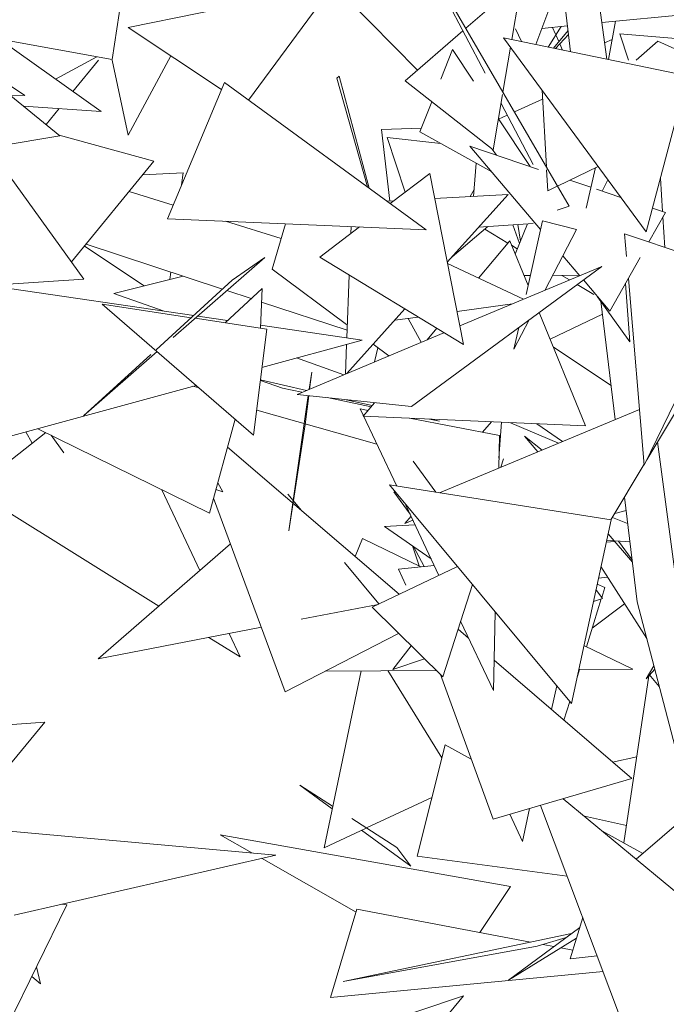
# Model space of a CAD drawing. Header units: millimetres. Extents: x -14485 to 13127, y -18923 to 3272.
# Tile 69 of 119: x 11143 to 11234, y 2556 to 2694. Entities that reach past the tile are written whole.
import ezdxf

# ---------------------------------------------------------------- set-up
doc = ezdxf.new("R2010")
doc.units = ezdxf.units.MM
doc.layers.add('G-IMPT', color=7, linetype='Continuous', lineweight=5)

# ---------------------------------------------------------------- blocks, each defined once
blk = doc.blocks.new('ÁRVORES ORNAMENTAIS - Pequeno e Médio Porte - Ipê-roxo-2865575-CORTE_CALÇADA')
at = {"layer": 'G-IMPT', "color": 253, "true_color": 0xaaaaaa}
for p, q in [((7415.91, 2688.29), (7420.36, 2717.97)), ((7480.01, 2667.7), (7459.52, 2702.92)), ((7468.22, 2686.36), (7459.52, 2702.92)), ((7458.7, 2686.78), (7443.87, 2701.9)), ((7485.26, 2688.32), (7483.45, 2701.89)), ((7480.2, 2689.37), (7478.8, 2700.97)), ((7418.15, 2692.79), (7446.85, 2698.63)), ((7435.03, 2682.59), (7446.85, 2698.63)), ((7465.49, 2692.66), (7473.35, 2699.47)), ((7473.35, 2699.47), (7471.95, 2691.09)), ((7477.54, 2696.38), (7475.33, 2690.39)), ((7484.58, 2693.46), (7496.39, 2694.62)), ((7476.16, 2692.64), (7479.76, 2692.99)), ((7478.86, 2692.9), (7477.06, 2690.03)), ((7485.52, 2688.27), (7486.49, 2693.65)), ((7415.91, 2688.29), (7391.37, 2692.69)), ((7431.25, 2684.07), (7418.15, 2692.79)), ((7456.98, 2685.3), (7465.09, 2692.32)), ((7473.31, 2690.81), (7472.48, 2692.57)), ((7478.07, 2691.85), (7477.65, 2692.78)), ((7479.84, 2692.36), (7477.77, 2689.88)), ((7478.08, 2689.81), (7479.91, 2691.78)), ((7478.54, 2690.8), (7478.12, 2691.73)), ((7488.32, 2688.17), (7487.1, 2691.9)), ((7494.96, 2691.23), (7487.1, 2691.9)), ((7414.35, 2681.01), (7400.04, 2691.13)), ((7496.57, 2685.97), (7470.79, 2691.33)), ((7490.8, 2664.08), (7470.79, 2691.33)), ((7479.07, 2689.61), (7478.69, 2690.47)), ((7486.03, 2691.08), (7484.95, 2690.61)), ((7492.41, 2690.86), (7489.37, 2688.17)), ((7492.41, 2690.86), (7499.97, 2687.46)), ((7413.76, 2688.68), (7407.94, 2685.54)), ((7424.12, 2688.82), (7418.13, 2677.66)), ((7461.99, 2685.52), (7463.65, 2689.69)), ((7466.58, 2685.25), (7463.65, 2689.69)), ((7471.76, 2690.01), (7470.71, 2683.69)), ((7413.97, 2688.17), (7410.4, 2683.8)), ((7415.91, 2688.17), (7418.13, 2677.66)), ((7398.77, 2686.5), (7403.65, 2683.21)), ((7447.41, 2685.66), (7447.73, 2685.95)), ((7447.73, 2685.95), (7451.96, 2670.23)), ((7496.57, 2685.97), (7490.8, 2664.08)), ((7399.64, 2684.84), (7408.57, 2677.59)), ((7431.66, 2685.05), (7423.65, 2665.94)), ((7431.66, 2685.05), (7459.94, 2664.4)), ((7447.41, 2685.66), (7451.69, 2670.43)), ((7456.98, 2685.3), (7469.35, 2675.6)), ((7403.65, 2683.21), (7401.55, 2683.29)), ((7470.65, 2683.37), (7469.35, 2675.6)), ((7476.81, 2673.21), (7476.19, 2683.99)), ((7459.06, 2678.13), (7460.73, 2682.35)), ((7474.96, 2673.53), (7470.44, 2682.12)), ((7476.26, 2682.72), (7472.31, 2680.93)), ((7414.35, 2681.01), (7403.47, 2681.73)), ((7408.45, 2681.4), (7406.63, 2679.17)), ((7471.31, 2680.48), (7470.1, 2679.93)), ((7474.5, 2673.26), (7470.08, 2679.95)), ((7421.74, 2674.01), (7408.47, 2677.67)), ((7453.68, 2678.48), (7459.26, 2678.65)), ((7453.68, 2678.48), (7454.84, 2668.42)), ((7469.15, 2672.5), (7459.06, 2678.13)), ((7390.82, 2674.6), (7408.57, 2677.59)), ((7457.01, 2669.68), (7454.47, 2677.36)), ((7462.01, 2676.49), (7454.47, 2677.36)), ((7398.69, 2675.81), (7411.93, 2657.48)), ((7475.99, 2664.43), (7466.07, 2676.13)), ((7475.68, 2672.86), (7466.07, 2676.13)), ((7469.21, 2675.7), (7469.82, 2674.85)), ((7421.74, 2674.01), (7410.21, 2659.87)), ((7466.59, 2669.08), (7466.97, 2673.72)), ((7425.85, 2672.4), (7420.16, 2672.08)), ((7425.85, 2672.4), (7425.64, 2670.69)), ((7460.43, 2672.28), (7454.91, 2668.08)), ((7460.43, 2672.28), (7465.17, 2648.29)), ((7477, 2669.86), (7476.83, 2672.78)), ((7478.37, 2670.53), (7484.04, 2673.28)), ((7482.36, 2667.41), (7483.7, 2673.12)), ((7483.05, 2670.35), (7480.09, 2671.36)), ((7484.61, 2669.82), (7485.42, 2671.41)), ((7492.78, 2671.63), (7493.09, 2666.94)), ((7424.46, 2667.86), (7418.28, 2669.78)), ((7461.12, 2668.77), (7471.44, 2669.35)), ((7462.88, 2659.85), (7471.44, 2669.35)), ((7466.11, 2669.05), (7466.67, 2670.02)), ((7477, 2669.86), (7478.29, 2670.49)), ((7487.24, 2668.93), (7483.83, 2670.09)), ((7454.46, 2668.4), (7455.4, 2668.46)), ((7480.01, 2667.7), (7478.32, 2667.13)), ((7491.16, 2662.68), (7493.48, 2666.81)), ((7493.48, 2666.81), (7491.67, 2667.42)), ((7459.94, 2664.4), (7423.65, 2665.94)), ((7439.62, 2663.17), (7431.8, 2665.59)), ((7440.23, 2665.24), (7438.33, 2658.85)), ((7474.96, 2665.29), (7467.29, 2664.74)), ((7474.15, 2665.23), (7472.41, 2660.97)), ((7473.95, 2655.31), (7476.26, 2665.64)), ((7481.03, 2664.43), (7476.26, 2665.64)), ((7493.14, 2666.19), (7493.41, 2661.92)), ((7450.6, 2664.8), (7445, 2660.54)), ((7449.4, 2664.85), (7449.36, 2663.86)), ((7463.56, 2660.6), (7468.59, 2664.83)), ((7468.15, 2664.46), (7471.38, 2662.52)), ((7472.11, 2665.09), (7473.03, 2662.48)), ((7472.77, 2665.13), (7473.16, 2662.81)), ((7476.56, 2655.89), (7481.03, 2664.43)), ((7503.62, 2658.47), (7487.75, 2663.83)), ((7487.75, 2663.83), (7488.03, 2660.62)), ((7471.65, 2662.84), (7467.29, 2657.61)), ((7471.65, 2662.84), (7474.23, 2656.55)), ((7420.38, 2656.51), (7412.03, 2662.11)), ((7431.38, 2656.06), (7412.25, 2662.38)), ((7471.91, 2662.21), (7472.72, 2661.72)), ((7424.45, 2649.26), (7437.3, 2660.5)), ((7432.75, 2657.32), (7437.3, 2660.5)), ((7465.17, 2648.29), (7445, 2660.54)), ((7462.92, 2659.68), (7473.57, 2654.63)), ((7481.47, 2657.95), (7479.1, 2660.75)), ((7485.7, 2652.95), (7489.93, 2660.48)), ((7424.12, 2658.46), (7423.98, 2657.4)), ((7438.33, 2658.85), (7448.78, 2651.1)), ((7484.58, 2659.26), (7457.86, 2639.57)), ((7464.66, 2650.89), (7484.58, 2659.26)), ((7503.62, 2658.47), (7490.53, 2631.38)), ((7386.67, 2655.72), (7411.93, 2657.48)), ((7425.88, 2657.88), (7416.15, 2655.46)), ((7432.75, 2657.32), (7422.05, 2647.55)), ((7449.14, 2658.03), (7448.8, 2649.22)), ((7473.64, 2657.98), (7474.55, 2657.98)), ((7477.66, 2657.99), (7481.43, 2658)), ((7478.95, 2657.99), (7480.03, 2657.35)), ((7485.7, 2652.95), (7481.98, 2657.35)), ((7488.29, 2657.56), (7490.53, 2631.38)), ((7427.33, 2652.37), (7398.5, 2656.59)), ((7431.73, 2651.33), (7436.93, 2656.15)), ((7435.4, 2654.73), (7431.99, 2655.86)), ((7436.7, 2650.58), (7436.93, 2656.15)), ((7481.11, 2656.7), (7483.43, 2655.31)), ((7487.88, 2656.84), (7488.5, 2648.65)), ((7423.19, 2652.97), (7416.15, 2655.46)), ((7448.84, 2650.29), (7436.85, 2654.25)), ((7483.97, 2655), (7488.5, 2648.65)), ((7486.43, 2637.75), (7484.43, 2654.36)), ((7414.51, 2653.94), (7426.98, 2652.05)), ((7414.51, 2653.94), (7435.73, 2635.59)), ((7448.8, 2644.22), (7456.96, 2653.28)), ((7464.26, 2652.91), (7472.06, 2654)), ((7475.78, 2652.78), (7482.3, 2636.87)), ((7427.54, 2651.97), (7437.59, 2650.44)), ((7432.09, 2651.67), (7427.91, 2652.28)), ((7455.53, 2651.69), (7458.81, 2652.15)), ((7457.39, 2651.95), (7459.25, 2648.61)), ((7472.23, 2647.63), (7474.39, 2651.76)), ((7477.31, 2649.03), (7484.65, 2652.54)), ((7437.59, 2650.44), (7435.73, 2635.59)), ((7450.94, 2648.91), (7436.72, 2650.99)), ((7461.42, 2650.57), (7460.08, 2648.96)), ((7472.23, 2647.63), (7472.91, 2650.66)), ((7436.91, 2645.07), (7450.94, 2648.91)), ((7441.83, 2641.29), (7462.43, 2649.95)), ((7411.88, 2638.26), (7422.2, 2647.29)), ((7448.77, 2648.31), (7448.61, 2644.14)), ((7452.51, 2648.34), (7454.71, 2646.7)), ((7453.18, 2647.84), (7452.68, 2645.85)), ((7485.86, 2642.53), (7477.77, 2647.91)), ((7421.32, 2646.89), (7411.88, 2638.26)), ((7448.41, 2644.05), (7441.77, 2646.4)), ((7436.69, 2643.25), (7439.78, 2642.16)), ((7443.15, 2641.84), (7436.7, 2643.34)), ((7443.88, 2644.42), (7443.53, 2642.01)), ((7443.88, 2644.42), (7443.58, 2642.03)), ((7400.93, 2635.24), (7427.68, 2642.55)), ((7428.09, 2642.19), (7427.23, 2642.43)), ((7442.52, 2641.58), (7439.78, 2642.16)), ((7490.88, 2632.1), (7496.87, 2642.11)), ((7443.41, 2641.12), (7440.69, 2622.15)), ((7441.83, 2641.29), (7457.86, 2639.57)), ((7443.47, 2641.11), (7442.97, 2637.06)), ((7452.22, 2639.54), (7446.04, 2640.84)), ((7452.36, 2639.71), (7448.72, 2640.55)), ((7453.02, 2634.32), (7436.17, 2639.09)), ((7450.68, 2639.27), (7451.81, 2639.05)), ((7450.68, 2639.27), (7455.81, 2628.42)), ((7452.71, 2640.12), (7451.12, 2638.22)), ((7461.8, 2627.48), (7489.86, 2639.19)), ((7429.55, 2624.61), (7433.14, 2637.83)), ((7482.3, 2636.87), (7451.12, 2638.22)), ((7457.6, 2637.94), (7470.21, 2635.51)), ((7461.79, 2637.52), (7460.38, 2637.82)), ((7461.79, 2637.52), (7460.54, 2637.81)), ((7429.55, 2624.61), (7405.48, 2636.48)), ((7440.69, 2622.15), (7442.97, 2637.06)), ((7467.83, 2635.97), (7469.08, 2637.44)), ((7470.51, 2637.38), (7470.14, 2632.36)), ((7471.78, 2637.32), (7478.48, 2634.44)), ((7479.06, 2634.68), (7475.46, 2637.16)), ((7396.35, 2627.88), (7406.58, 2635.94)), ((7404.7, 2634.45), (7403.79, 2636.02)), ((7407.33, 2635.57), (7409.12, 2633.11)), ((7470.21, 2635.51), (7470.11, 2630.94)), ((7475.61, 2633.24), (7473.74, 2635.44)), ((7476.2, 2633.48), (7473.74, 2635.44)), ((7456.16, 2613.25), (7432.07, 2633.89)), ((7495.43, 2611.84), (7492.4, 2634.63)), ((7470.43, 2631.08), (7470.8, 2632.23)), ((7461.29, 2627.56), (7458.09, 2631.94)), ((7485.85, 2623.7), (7490.52, 2631.5)), ((7396.35, 2627.88), (7422.46, 2611.58)), ((7422.86, 2627.91), (7428.19, 2616.56)), ((7431.42, 2627.61), (7430.46, 2627.96)), ((7431.42, 2627.61), (7430.71, 2628.87)), ((7480.3, 2597.91), (7454.8, 2628.58)), ((7485.86, 2623.7), (7454.8, 2628.58)), ((7440.18, 2599.55), (7430.13, 2626.73)), ((7442.44, 2625), (7440.54, 2627.3)), ((7457.67, 2624.47), (7455.41, 2627.64)), ((7489.52, 2612.19), (7487.75, 2626.86)), ((7457.08, 2625.73), (7461.72, 2615.9)), ((7456.94, 2623.17), (7457.81, 2624.18)), ((7486.05, 2624.03), (7488.19, 2623.18)), ((7486.4, 2624.6), (7487.97, 2624.98)), ((7458.36, 2623.01), (7454.09, 2622.77)), ((7460.62, 2618.23), (7454.09, 2622.77)), ((7456.94, 2623.17), (7458.07, 2623.64)), ((7480.3, 2597.91), (7485.86, 2623.7)), ((7450.99, 2621.05), (7449.98, 2618.55)), ((7450.99, 2621.05), (7459.19, 2617.09)), ((7488.85, 2617.76), (7485.44, 2621.74)), ((7432.5, 2620.31), (7413.94, 2604.17)), ((7458.94, 2617.22), (7458.04, 2620.02)), ((7459.65, 2617.14), (7458.18, 2619.93)), ((7485.18, 2620.55), (7486.39, 2620.63)), ((7485.23, 2620.78), (7486.31, 2620.72)), ((7486.48, 2620.72), (7488.5, 2620.62)), ((7488.81, 2618.06), (7486.9, 2620.69)), ((7453.29, 2611.88), (7448.47, 2617.71)), ((7464.31, 2617.14), (7452.34, 2611.43)), ((7461.07, 2617.29), (7456.05, 2616.76)), ((7484.44, 2617.12), (7490.86, 2607.06)), ((7456.05, 2616.76), (7457.08, 2614.5)), ((7484.1, 2615.52), (7485.38, 2615.65)), ((7466.42, 2614.6), (7462.26, 2601.66)), ((7484.98, 2614.18), (7483.91, 2614.66)), ((7484.55, 2612.8), (7484.98, 2614.18)), ((7483.75, 2613.93), (7484.65, 2612.66)), ((7453.19, 2611.83), (7442.42, 2609.73)), ((7452.34, 2611.43), (7462.26, 2601.66)), ((7482.43, 2605.88), (7484.49, 2612.6)), ((7483.23, 2608.51), (7487.77, 2611.9)), ((7484.65, 2612.66), (7483.39, 2612.23)), ((7504.85, 2553.38), (7489.52, 2612.19)), ((7469.63, 2610.74), (7469.37, 2599.72)), ((7436.82, 2608.64), (7413.94, 2604.17)), ((7464.77, 2609.46), (7469.37, 2599.72)), ((7429.47, 2607.2), (7433.86, 2604.46)), ((7432.32, 2607.76), (7433.86, 2604.46)), ((7440.18, 2599.55), (7456.07, 2607.76)), ((7465.89, 2607.08), (7464.41, 2608.35)), ((7457.83, 2606.02), (7455.25, 2602.7)), ((7482.06, 2606.06), (7488.94, 2602.74)), ((7459.69, 2604.2), (7455.25, 2602.7)), ((7488.77, 2587.39), (7469.47, 2604)), ((7490.8, 2601.39), (7491.86, 2603.2)), ((7445.61, 2577.68), (7450.8, 2602.5)), ((7445.83, 2602.47), (7461.34, 2602.57)), ((7462.15, 2590.31), (7454.54, 2602.53)), ((7469.31, 2581.67), (7461.93, 2601.99)), ((7481.06, 2601.44), (7481.45, 2602.7)), ((7481.33, 2602.7), (7488.94, 2602.74)), ((7487.65, 2578.36), (7491.17, 2601.81)), ((7490.8, 2601.39), (7491.99, 2602.72)), ((7492.62, 2600.28), (7491.2, 2601.98)), ((7478.25, 2600.38), (7477.52, 2597.07)), ((7479.26, 2595.57), (7480.06, 2598.19)), ((7406.47, 2595.32), (7390.27, 2594.12)), ((7394.12, 2580.35), (7406.47, 2595.32)), ((7462.6, 2592.11), (7458.68, 2576.48)), ((7462.6, 2592.11), (7466.24, 2590.12)), ((7489.47, 2590.45), (7486.09, 2589.69)), ((7446.75, 2583.14), (7442.2, 2586.47)), ((7442.2, 2586.47), (7446.82, 2583.5)), ((7488.77, 2587.39), (7469.31, 2581.67)), ((7460.74, 2584.71), (7451.56, 2580.45)), ((7501.57, 2565.96), (7479.16, 2584.56)), ((7471.69, 2582.37), (7473.43, 2578.55)), ((7474.45, 2583.18), (7473.43, 2578.55)), ((7489.02, 2548.91), (7475.97, 2583.62)), ((7489.38, 2576.08), (7497.19, 2582.78)), ((7449.51, 2581.77), (7455.83, 2577.7)), ((7488.02, 2580.78), (7482.14, 2582.09)), ((7438.83, 2576.65), (7394.69, 2580.62)), ((7451.51, 2580.42), (7445.61, 2577.68)), ((7457.79, 2575.07), (7450.87, 2580.13)), ((7484.65, 2580.01), (7490.32, 2576.89)), ((7435.51, 2576.95), (7431.04, 2579.49)), ((7471.78, 2572.24), (7431.04, 2579.49)), ((7457.79, 2575.07), (7455.83, 2577.7)), ((7402.15, 2568.23), (7438.83, 2576.65)), ((7450.1, 2568.65), (7436.84, 2576.19)), ((7458.68, 2576.48), (7479.71, 2573.68)), ((7467.47, 2565.78), (7471.78, 2572.24)), ((7396.6, 2543.14), (7409.53, 2569.67)), ((7408.79, 2569.75), (7409.53, 2569.67)), ((7450.22, 2569.05), (7446.54, 2556.64)), ((7450.22, 2569.05), (7474.57, 2564.43)), ((7481.9, 2567.87), (7480.14, 2562.11)), ((7481.48, 2566.49), (7471.46, 2559.1)), ((7480.33, 2565.64), (7448.3, 2558.89)), ((7481.02, 2565), (7471.46, 2559.1)), ((7475.5, 2563.86), (7479.59, 2565.1)), ((7475.5, 2563.86), (7448.3, 2558.89)), ((7476.3, 2564.1), (7477.84, 2563.81)), ((7478.8, 2563.63), (7480.51, 2563.31)), ((7480.14, 2562.11), (7483.91, 2562.5)), ((7405.83, 2558.57), (7405.29, 2560.98)), ((7446.54, 2556.64), (7484.74, 2560.29)), ((7404.63, 2559.61), (7405.83, 2558.57)), ((7427.1, 2544.16), (7465.19, 2556.9)), ((7440.38, 2527.19), (7465.19, 2556.9))]:
    blk.add_line(p, q, dxfattribs=at)

msp = doc.modelspace()

# ---------------------------------------------------------------- block references
at = {"layer": 'G-IMPT', "color": 253, "true_color": 0xaaaaaa}
msp.add_blockref('ÁRVORES ORNAMENTAIS - Pequeno e Médio Porte - Ipê-roxo-2865575-CORTE_CALÇADA', (3740.319, 0), dxfattribs=at)

doc.saveas('drawing.dxf')
